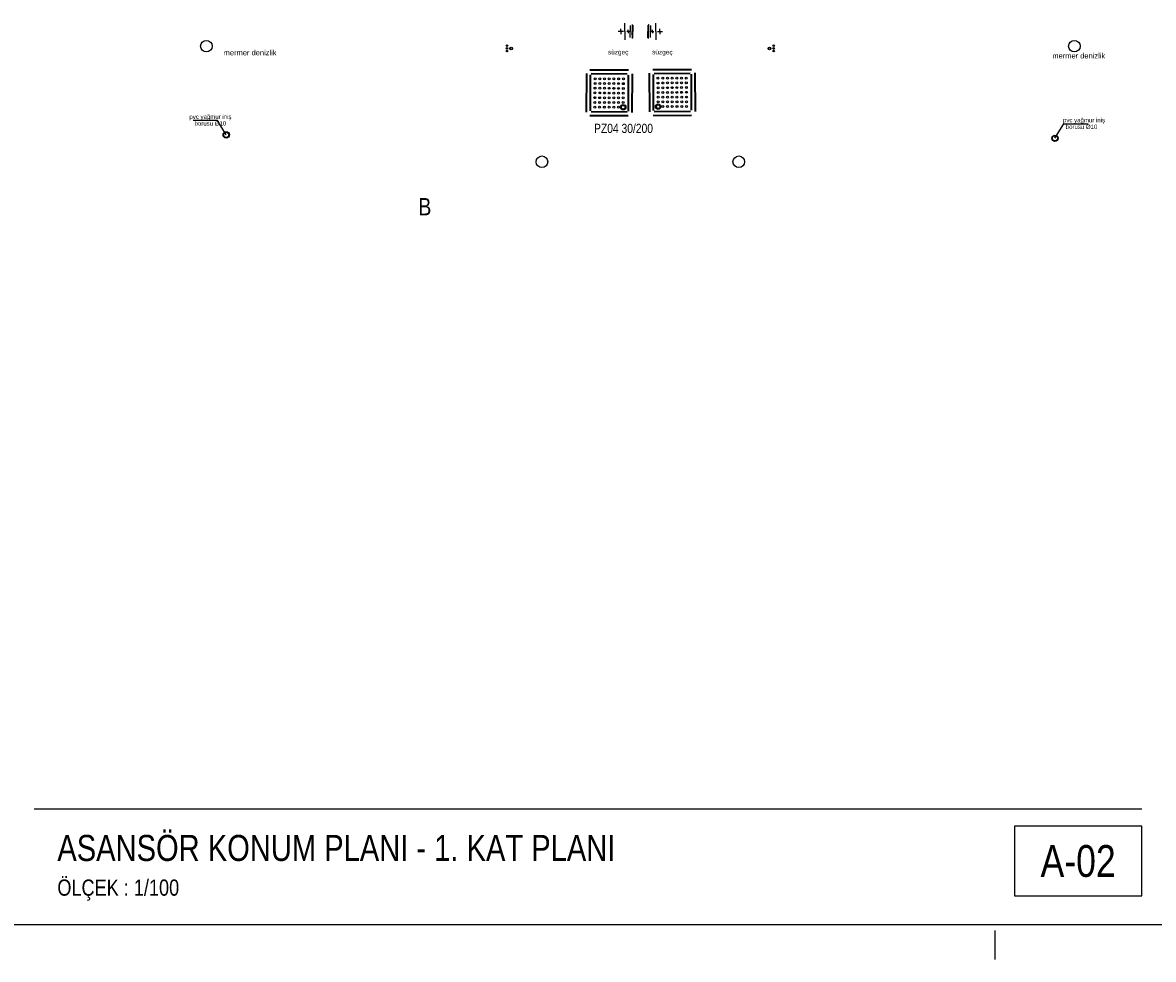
# Model space of a CAD drawing. Header units: centimetres. Extents: x 0 to 12309, y -30 to 2970.
# Tile 2 of 28: x 1160 to 2137, y -30 to 779. Entities that reach past the tile are written whole.
import ezdxf
from ezdxf.enums import TextEntityAlignment as Align

# ---------------------------------------------------------------- set-up
doc = ezdxf.new("R2010")
doc.units = ezdxf.units.CM
doc.linetypes.add('CENTER', pattern=[40, 25, -5, 5, -5])
for name, color, linetype in [('ASN-ANTET', 4, 'CONTINUOUS'), ('ASN-BASLIK', 5, 'CONTINUOUS'), ('ASN-CERCEVE', 7, 'CONTINUOUS'), ('ASN-EKSEN', 8, 'CENTER'), ('ASN-MIMARI', 8, 'CONTINUOUS')]:
    doc.layers.add(name, color=color, linetype=linetype)
doc.styles.get("Standard").update_dxf_attribs({"font": 'arial.ttf', "width": 0.8})

msp = doc.modelspace()

# ---------------------------------------------------------------- linework, layer by layer
at = {"layer": 'ASN-ANTET'}
msp.add_line((1170, 100), (2126.73, 100), dxfattribs=at)
msp.add_lwpolyline([(2016.73, 25), (2126.73, 25), (2126.73, 85), (2016.73, 85)], close=True, dxfattribs=at)
at = {"layer": 'ASN-CERCEVE'}
for points in [[(0, 0), (12308.93, 0), (12308.93, 2970), (0, 2970)], [(100, 0), (12283.93, 0), (12283.93, 2970), (100, 2970)]]:
    msp.add_lwpolyline(points, close=True, dxfattribs=at)
at = {"layer": 'ASN-EKSEN'}
msp.add_line((2000, -30), (2000, -5), dxfattribs=at)
at = {"layer": 'ASN-MIMARI'}
for p, q in [((1676.65, 771.46), (1676.63, 773.68)), ((1680.15, 771.47), (1680.11, 778.53)), ((1683.15, 771.49), (1683.14, 772.89)), ((1684.87, 776.74), (1684.9, 771.5)), ((1686.62, 777.46), (1686.65, 771.51)), ((1686.62, 777.26), (1686.77, 777.26)), ((1687.12, 776.91), (1687.15, 771.51)), ((1700.05, 776.91), (1700.03, 771.51)), ((1700.56, 777.26), (1700.41, 777.26)), ((1700.56, 777.46), (1700.53, 771.51)), ((1702.3, 776.74), (1702.28, 771.5)), ((1704.03, 771.49), (1704.03, 772.89)), ((1707.03, 771.47), (1707.06, 778.53)), ((1710.53, 771.46), (1710.54, 773.68)), ((1678.9, 771.47), (1674.33, 771.44)), ((1676.65, 771.46), (1676.66, 769.23)), ((1680.15, 771.47), (1680.18, 764.41)), ((1684.36, 771.49), (1681.81, 771.48)), ((1683.15, 771.49), (1683.15, 770.09)), ((1684.92, 766.25), (1684.9, 771.5)), ((1686.68, 765.56), (1686.65, 771.51)), ((1686.67, 765.76), (1686.82, 765.76)), ((1687.17, 766.11), (1687.15, 771.51)), ((1700, 766.11), (1700.03, 771.51)), ((1700.5, 765.76), (1700.35, 765.76)), ((1700.5, 765.56), (1700.53, 771.51)), ((1702.25, 766.25), (1702.28, 771.5)), ((1702.81, 771.49), (1705.36, 771.48)), ((1704.03, 771.49), (1704.02, 770.09)), ((1707.03, 771.47), (1706.99, 764.41)), ((1708.27, 771.47), (1712.84, 771.44)), ((1710.53, 771.46), (1710.52, 769.23)), ((1646.69, 735.12), (1646.51, 701.76)), ((1647.25, 735.12), (1647.07, 701.76)), ((1650.02, 733.99), (1649.86, 702.86)), ((1683.4, 738.27), (1650.04, 738.44)), ((1683.4, 737.71), (1650.04, 737.89)), ((1650.58, 733.99), (1650.41, 702.86)), ((1682.27, 734.94), (1651.14, 735.1)), ((1682.27, 734.38), (1651.14, 734.54)), ((1682.82, 733.82), (1682.66, 702.69)), ((1683.38, 733.82), (1683.21, 702.68)), ((1686.17, 734.91), (1685.99, 701.56)), ((1686.72, 734.91), (1686.54, 701.55)), ((1701, 735.47), (1701.17, 702.11)), ((1701.55, 735.47), (1701.73, 702.11)), ((1704.31, 738.82), (1737.67, 739)), ((1704.32, 738.26), (1737.68, 738.44)), ((1704.34, 734.37), (1704.5, 703.24)), ((1704.89, 734.37), (1705.06, 703.24)), ((1705.44, 735.49), (1736.58, 735.65)), ((1705.45, 734.93), (1736.58, 735.1)), ((1737.14, 734.54), (1737.31, 703.41)), ((1737.7, 734.55), (1737.86, 703.41)), ((1740.47, 735.67), (1740.65, 702.32)), ((1741.03, 735.68), (1741.2, 702.32)), ((1328.22, 694.6), (1307.28, 694.6)), ((1335.86, 682.18), (1328.22, 694.6)), ((1683.19, 698.79), (1649.83, 698.97)), ((1683.19, 698.23), (1649.83, 698.41)), ((1682.1, 702.13), (1650.96, 702.3)), ((1682.1, 701.58), (1650.96, 701.74)), ((1704.52, 699.34), (1737.88, 699.52)), ((1704.53, 698.79), (1737.89, 698.96)), ((1705.62, 702.69), (1736.75, 702.85)), ((1705.62, 702.13), (1736.76, 702.29)), ((2051.7, 679.23), (2059.35, 691.65)), ((2059.35, 691.65), (2080.29, 691.65))]:
    msp.add_line(p, q, dxfattribs=at)
for centre, radius in [((1318.71, 758.81), 5), ((2068.46, 758.81), 5), ((1578.39, 759.17), 0.713), ((1578.41, 756.86), 0.713), ((1578.42, 754.62), 0.713), ((1582.03, 756.86), 1.15), ((1582.03, 756.86), 0.969), ((1805.14, 756.86), 1.15), ((1805.14, 756.86), 0.969), ((1808.75, 754.62), 0.713), ((1808.77, 756.86), 0.713), ((1808.78, 759.17), 0.713), ((1654.41, 722.47), 0.834), ((1654.43, 726.55), 0.834), ((1654.45, 730.62), 0.834), ((1658.48, 722.45), 0.834), ((1658.51, 726.53), 0.834), ((1658.53, 730.6), 0.834), ((1662.56, 722.43), 0.834), ((1662.58, 726.51), 0.834), ((1662.61, 730.58), 0.834), ((1666.64, 722.41), 0.834), ((1666.66, 726.48), 0.834), ((1666.68, 730.56), 0.834), ((1670.72, 722.39), 0.834), ((1670.74, 726.46), 0.834), ((1670.76, 730.54), 0.834), ((1674.79, 722.36), 0.834), ((1674.82, 726.44), 0.834), ((1674.84, 730.52), 0.834), ((1678.87, 722.35), 0.834), ((1678.89, 726.42), 0.834), ((1678.91, 730.51), 0.834), ((1708.8, 731.06), 0.834), ((1708.82, 726.97), 0.834), ((1708.85, 722.9), 0.834), ((1712.88, 731.07), 0.834), ((1712.9, 726.99), 0.834), ((1712.92, 722.92), 0.834), ((1716.96, 731.09), 0.834), ((1716.98, 727.02), 0.834), ((1717, 722.94), 0.834), ((1721.04, 731.11), 0.834), ((1721.06, 727.04), 0.834), ((1721.08, 722.96), 0.834), ((1725.11, 731.13), 0.834), ((1725.13, 727.06), 0.834), ((1725.16, 722.98), 0.834), ((1729.19, 731.16), 0.834), ((1729.21, 727.08), 0.834), ((1729.23, 723), 0.834), ((1733.27, 731.18), 0.834), ((1733.29, 727.1), 0.834), ((1733.31, 723.03), 0.834), ((1654.36, 714.32), 0.834), ((1654.39, 718.4), 0.834), ((1658.44, 714.3), 0.834), ((1658.46, 718.38), 0.834), ((1662.52, 714.28), 0.834), ((1662.54, 718.35), 0.834), ((1666.6, 714.26), 0.834), ((1666.62, 718.33), 0.834), ((1670.67, 714.24), 0.834), ((1670.69, 718.31), 0.834), ((1674.75, 714.21), 0.834), ((1674.77, 718.29), 0.834), ((1678.83, 714.19), 0.834), ((1678.85, 718.27), 0.834), ((1708.87, 718.82), 0.834), ((1708.89, 714.75), 0.834), ((1712.95, 718.84), 0.834), ((1712.97, 714.77), 0.834), ((1717.02, 718.86), 0.834), ((1717.04, 714.79), 0.834), ((1721.1, 718.89), 0.834), ((1721.12, 714.81), 0.834), ((1725.18, 718.91), 0.834), ((1725.2, 714.83), 0.834), ((1729.25, 718.93), 0.834), ((1729.28, 714.85), 0.834), ((1733.33, 718.95), 0.834), ((1733.35, 714.88), 0.834), ((1654.32, 706.17), 0.834), ((1654.34, 710.25), 0.834), ((1658.4, 706.15), 0.834), ((1658.42, 710.23), 0.834), ((1662.48, 706.13), 0.834), ((1662.5, 710.2), 0.834), ((1666.55, 706.11), 0.834), ((1666.57, 710.18), 0.834), ((1670.63, 706.09), 0.834), ((1670.65, 710.16), 0.834), ((1674.71, 706.06), 0.834), ((1674.73, 710.14), 0.834), ((1678.78, 706.04), 2.36), ((1678.78, 706.04), 1.53), ((1678.81, 710.12), 0.834), ((1708.93, 706.6), 2.36), ((1708.93, 706.6), 1.53), ((1708.91, 710.67), 0.834), ((1712.99, 710.69), 0.834), ((1713.01, 706.62), 0.834), ((1717.07, 710.71), 0.834), ((1717.09, 706.64), 0.834), ((1721.14, 710.74), 0.834), ((1721.16, 706.66), 0.834), ((1725.22, 710.76), 0.834), ((1725.24, 706.68), 0.834), ((1729.3, 710.78), 0.834), ((1729.32, 706.7), 0.834), ((1733.37, 710.8), 0.834), ((1733.4, 706.72), 0.834), ((1335.86, 682.18), 2.7), ((1335.86, 682.18), 2.25), ((2051.7, 679.23), 2.7), ((2051.7, 679.23), 2.25), ((1608.59, 658.94), 5), ((1778.59, 658.94), 5)]:
    msp.add_circle(centre, radius, dxfattribs=at)

# ---------------------------------------------------------------- texts
at = {"layer": 'ASN-ANTET', "width": 0.8}
msp.add_text('A-02', height=27.5, dxfattribs=at).set_placement((2071.73, 55), align=Align.MIDDLE_CENTER)
msp.add_text('ÖLÇEK : 1/100', height=14, dxfattribs=at).set_placement((1190, 25))
at = {"layer": 'ASN-BASLIK', "width": 0.8}
msp.add_text('ASANSÖR KONUM PLANI - 1. KAT PLANI', height=22.5, dxfattribs=at).set_placement((1190, 55))
at = {"layer": 'ASN-MIMARI', "width": 0.8}
for s, height, p in [('mermer denizlik', 4.6345, (1333.65, 750.9)), ('süzgeç', 3.994, (1665.59, 751.69)), ('süzgeç', 3.994, (1703.78, 751.69)), ('mermer denizlik', 4.6345, (2049.43, 748.2)), ('pvc yağmur iniş', 3.75, (1304.07, 696)), ('borusu %%c10', 3.75, (1308.5, 690.22)), ('pvc yağmur iniş', 3.75, (2058.67, 693.05)), ('PZ04 30/200', 7.9541, (1653.59, 683.81)), ('borusu %%c10', 3.75, (2061.02, 687.28)), ('B', 15, (1501.86, 612.63))]:
    msp.add_text(s, height=height, dxfattribs=at).set_placement(p)

doc.saveas('drawing.dxf')
